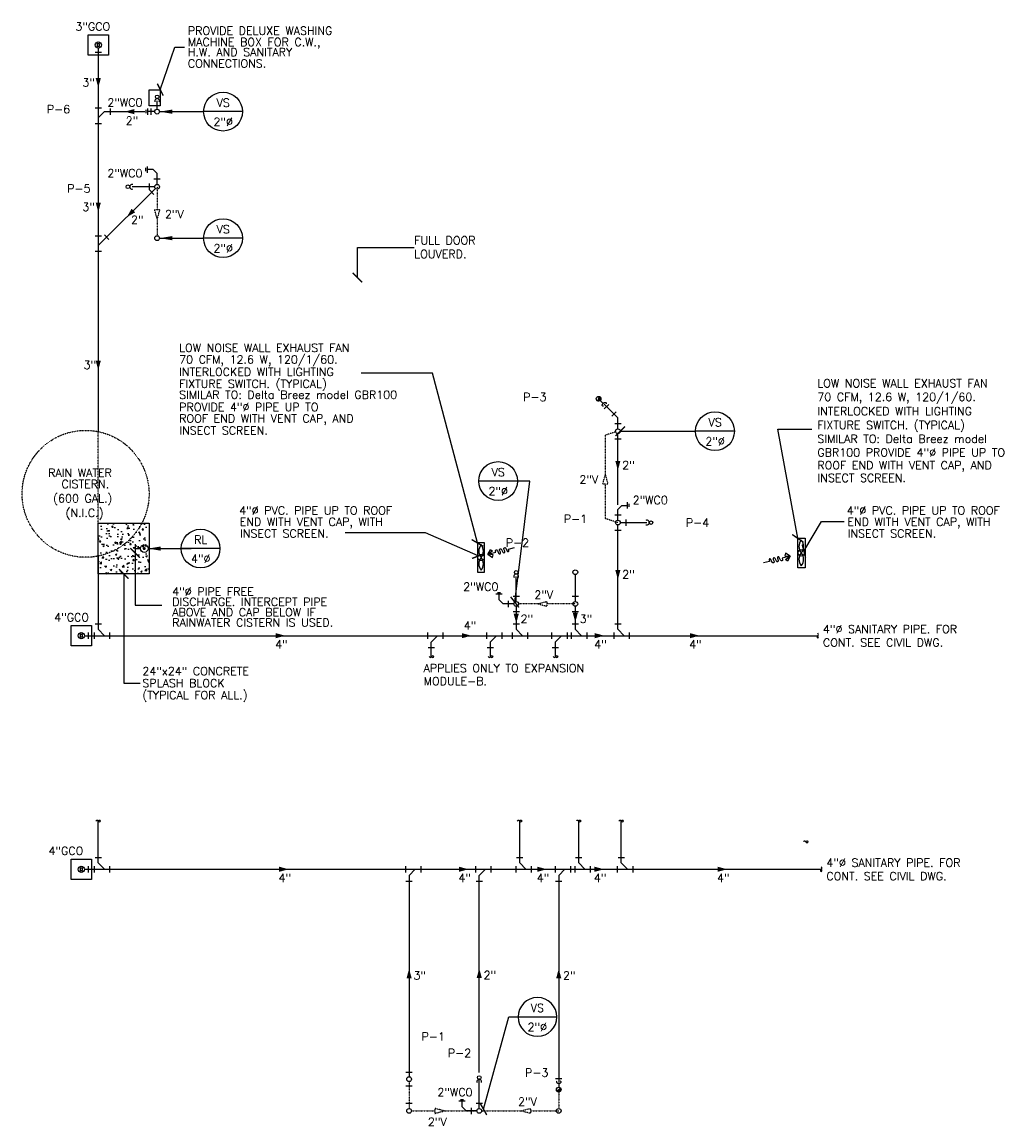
# Model space of a CAD drawing. Header units: inches. Extents: x -3803 to 26533, y -3756 to 2920.
# Tile 5 of 6: x 23303 to 23759, y 2252 to 2774. Entities that reach past the tile are written whole.
import ezdxf
from ezdxf.enums import TextEntityAlignment as Align

# ---------------------------------------------------------------- set-up
doc = ezdxf.new("R2010")
doc.units = ezdxf.units.IN
doc.header["$LTSCALE"] = 0.48
doc.header["$MEASUREMENT"] = 0
doc.linetypes.add('CENTER2', pattern=[1.125, 0.75, -0.125, 0.125, -0.125])
doc.linetypes.add('HIDDEN2', pattern=[0.1875, 0.125, -0.0625])
doc.layers.get('0').update_dxf_attribs({"linetype": 'CONTINUOUS'})
for name, color, linetype in [('AIR-FLOW', 8, 'CONTINUOUS'), ('ARNOTE', 4, 'CONTINUOUS'), ('EQUIP', 4, 'CONTINUOUS'), ('LA-MARCA', 7, 'CONTINUOUS'), ('M-PL-CWL', 5, 'CENTER2'), ('M-PL-FT', 3, 'CONTINUOUS'), ('M-PL-SL', 6, 'CONTINUOUS'), ('M-PL-TXT', 3, 'CONTINUOUS'), ('M-PL-VL', 2, 'HIDDEN2')]:
    doc.layers.add(name, color=color, linetype=linetype)
doc.styles.add('100', font='SIMPLEX')
doc.styles.add('80', font='simplex.shx', dxfattribs={"height": 7.68})
doc.styles.add('PLAIN', font='arial.ttf', dxfattribs={"width": 0.85})
doc.styles.add('SIMPLEX', font='SIMPLEX')
doc.styles.add('Style 1-4 inch', font='arial.ttf', dxfattribs={"height": 3.75})
doc.dimstyles.new('Dim ARCH 1-4 INCH', dxfattribs={"dimscale": 40, "dimtxt": 3.75, "dimasz": 0.09375, "dimexe": 0.09375, "dimexo": 0.03125, "dimgap": 0.023438, "dimtad": 1, "dimdec": 0, "dimzin": 3, "dimdsep": 46, "dimlunit": 4, "dimtxsty": 'Style 1-4 inch', "dimblk": 'ARCHTICK', "dimcen": 0.0625, "dimdle": 0.09375, "dimclrd": 225, "dimclre": 225, "dimclrt": 256, "dimadec": 0, "dimazin": 0, "dimtfac": 1, "dimtdec": 0, "dimtofl": 0, "dimtmove": 1, "dimatfit": 3, "dimfxl": 1, "dimtolj": 1, "dimtzin": 0, "dimlwd": -1, "dimlwe": -1, "dimarcsym": 1})
doc.dimstyles.new('Ma24', dxfattribs={"dimscale": 48, "dimtxt": 0.09375, "dimasz": 0.09375, "dimexe": 0.0625, "dimexo": 0.0625, "dimgap": 0.046875, "dimtad": 1, "dimdec": 0, "dimzin": 3, "dimdsep": 46, "dimlunit": 4, "dimtxsty": 'PLAIN', "dimblk": 'ARCHTICK', "dimcen": 0.0625, "dimdle": 0.0625, "dimclrd": 4, "dimclre": 4, "dimclrt": 2, "dimaunit": 1, "dimadec": 0, "dimazin": 0, "dimtfac": 1, "dimtdec": 0, "dimtix": 1, "dimtmove": 2, "dimatfit": 3, "dimldrblk": 'ARCHTICK', "dimfxl": 1, "dimfrac": 2, "dimtolj": 1, "dimtzin": 0, "dimarcsym": 0})

# ---------------------------------------------------------------- blocks, each defined once
blk = doc.blocks.new('*X6')
at = {"color": 0}
for p, q in [((1488.34, 1526.88), (1489.7, 1526.88)), ((1488.34, 1526.84), (1489.74, 1526.84)), ((1488.34, 1526.81), (1489.78, 1526.81)), ((1488.34, 1526.78), (1489.84, 1526.78)), ((1488.34, 1526.75), (1489.89, 1526.75)), ((1488.34, 1526.72), (1489.94, 1526.72)), ((1488.34, 1526.69), (1489.98, 1526.69)), ((1488.35, 1526.97), (1489.6, 1526.97)), ((1488.35, 1526.94), (1489.63, 1526.94)), ((1488.35, 1526.91), (1489.66, 1526.91)), ((1488.35, 1526.66), (1490.01, 1526.66)), ((1488.35, 1526.62), (1490.04, 1526.62)), ((1488.35, 1526.59), (1490.07, 1526.59)), ((1488.36, 1527.03), (1489.55, 1527.03)), ((1488.36, 1527), (1489.58, 1527)), ((1488.36, 1526.56), (1490.1, 1526.56)), ((1488.36, 1526.53), (1490.12, 1526.53)), ((1488.37, 1527.09), (1489.51, 1527.09)), ((1488.37, 1527.06), (1489.53, 1527.06)), ((1488.37, 1526.5), (1490.14, 1526.5)), ((1488.37, 1526.47), (1490.16, 1526.47)), ((1488.38, 1527.12), (1489.5, 1527.12)), ((1488.38, 1526.44), (1490.18, 1526.44)), ((1488.39, 1527.16), (1489.48, 1527.16)), ((1488.39, 1526.41), (1490.2, 1526.41)), ((1488.4, 1527.19), (1489.47, 1527.19)), ((1488.4, 1526.38), (1490.21, 1526.38)), ((1488.41, 1527.22), (1489.45, 1527.22)), ((1488.41, 1526.34), (1490.23, 1526.34)), ((1488.41, 1526.31), (1490.24, 1526.31)), ((1488.42, 1527.25), (1489.44, 1527.25)), ((1488.43, 1527.28), (1489.43, 1527.28)), ((1488.43, 1526.28), (1490.25, 1526.28)), ((1488.44, 1527.31), (1489.42, 1527.31)), ((1488.44, 1526.25), (1490.26, 1526.25)), ((1488.45, 1527.34), (1489.41, 1527.34)), ((1488.45, 1526.22), (1490.27, 1526.22)), ((1488.46, 1527.38), (1489.41, 1527.38)), ((1488.46, 1526.19), (1490.27, 1526.19)), ((1488.48, 1527.41), (1489.4, 1527.41)), ((1488.48, 1526.16), (1490.28, 1526.16)), ((1488.49, 1527.44), (1489.4, 1527.44)), ((1488.49, 1526.12), (1490.28, 1526.12)), ((1488.51, 1527.47), (1489.4, 1527.47)), ((1488.51, 1526.09), (1490.28, 1526.09)), ((1488.52, 1526.06), (1490.29, 1526.06)), ((1488.53, 1527.5), (1489.39, 1527.5)), ((1488.54, 1527.53), (1489.39, 1527.53)), ((1488.54, 1526.03), (1490.29, 1526.03)), ((1488.56, 1527.56), (1489.4, 1527.56)), ((1488.56, 1526), (1490.29, 1526)), ((1488.58, 1527.59), (1489.4, 1527.59)), ((1488.58, 1525.97), (1490.28, 1525.97)), ((1488.6, 1527.62), (1489.4, 1527.62)), ((1488.6, 1525.94), (1490.28, 1525.94)), ((1488.62, 1527.66), (1489.4, 1527.66)), ((1488.62, 1525.91), (1490.28, 1525.91)), ((1488.64, 1525.88), (1490.27, 1525.88)), ((1488.65, 1527.69), (1489.41, 1527.69)), ((1488.67, 1527.72), (1489.42, 1527.72)), ((1488.67, 1525.84), (1490.27, 1525.84)), ((1488.69, 1525.81), (1490.26, 1525.81)), ((1488.7, 1527.75), (1489.42, 1527.75)), ((1488.72, 1527.78), (1489.43, 1527.78)), ((1488.72, 1525.78), (1490.25, 1525.78)), ((1488.75, 1527.81), (1489.44, 1527.81)), ((1488.75, 1525.75), (1490.24, 1525.75)), ((1488.78, 1527.84), (1489.45, 1527.84)), ((1488.78, 1525.72), (1490.23, 1525.72)), ((1488.81, 1525.69), (1490.22, 1525.69)), ((1488.82, 1527.88), (1489.47, 1527.88)), ((1488.85, 1527.91), (1489.48, 1527.91)), ((1488.85, 1525.66), (1490.2, 1525.66)), ((1488.88, 1525.62), (1490.19, 1525.62)), ((1488.89, 1527.94), (1489.5, 1527.94)), ((1488.92, 1525.59), (1490.17, 1525.59)), ((1488.93, 1527.97), (1489.52, 1527.97)), ((1488.96, 1525.56), (1490.15, 1525.56)), ((1488.97, 1528), (1489.54, 1528)), ((1489.01, 1525.53), (1490.13, 1525.53)), ((1489.02, 1528.03), (1489.56, 1528.03)), ((1489.06, 1528.06), (1489.58, 1528.06)), ((1489.06, 1525.5), (1490.1, 1525.5)), ((1489.11, 1525.47), (1490.08, 1525.47)), ((1489.12, 1528.09), (1489.61, 1528.09)), ((1489.17, 1525.44), (1490.05, 1525.44)), ((1489.18, 1528.12), (1489.64, 1528.12)), ((1489.24, 1525.41), (1490.02, 1525.41)), ((1489.25, 1528.16), (1489.67, 1528.16)), ((1489.31, 1525.38), (1489.98, 1525.38)), ((1489.33, 1528.19), (1489.71, 1528.19)), ((1489.4, 1525.34), (1489.94, 1525.34)), ((1489.42, 1528.22), (1489.75, 1528.22)), ((1489.52, 1525.31), (1489.9, 1525.31)), ((1489.55, 1528.25), (1489.79, 1528.25)), ((1489.75, 1525.28), (1489.85, 1525.28))]:
    blk.add_line(p, q, dxfattribs=at)
blk = doc.blocks.new('_ArchTick')
at = {"color": 0, "linetype": 'ByBlock', "const_width": 0.15}
blk.add_lwpolyline([(-0.5, -0.5), (0.5, 0.5)], dxfattribs=at)
blk = doc.blocks.new('VS')
at = {"layer": 'LA-MARCA', "color": 3}
blk.add_line((0.191, 0), (-0.191, 0), dxfattribs=at)
at = {"layer": 'LA-MARCA', "color": 2}
blk.add_circle((0, 0), 0.191, dxfattribs=at)
at = {"layer": 'LA-MARCA', "color": 4, "style": 'SIMPLEX'}
for p in [(0.002, 0.081), (0.002, -0.077)]:
    blk.add_attdef('REFERENCE', text='', height=0.08, dxfattribs=at).set_placement(p, align=Align.MIDDLE)
blk = doc.blocks.new('*X26')
at = {"color": 0}
for p, q in [((1488.34, 1526.88), (1489.7, 1526.88)), ((1488.34, 1526.84), (1489.74, 1526.84)), ((1488.34, 1526.81), (1489.78, 1526.81)), ((1488.34, 1526.78), (1489.84, 1526.78)), ((1488.34, 1526.75), (1489.89, 1526.75)), ((1488.34, 1526.72), (1489.94, 1526.72)), ((1488.34, 1526.69), (1489.98, 1526.69)), ((1488.35, 1526.97), (1489.6, 1526.97)), ((1488.35, 1526.94), (1489.63, 1526.94)), ((1488.35, 1526.91), (1489.66, 1526.91)), ((1488.35, 1526.66), (1490.01, 1526.66)), ((1488.35, 1526.62), (1490.04, 1526.62)), ((1488.35, 1526.59), (1490.07, 1526.59)), ((1488.36, 1527.03), (1489.55, 1527.03)), ((1488.36, 1527), (1489.58, 1527)), ((1488.36, 1526.56), (1490.1, 1526.56)), ((1488.36, 1526.53), (1490.12, 1526.53)), ((1488.37, 1527.09), (1489.51, 1527.09)), ((1488.37, 1527.06), (1489.53, 1527.06)), ((1488.37, 1526.5), (1490.14, 1526.5)), ((1488.37, 1526.47), (1490.16, 1526.47)), ((1488.38, 1527.12), (1489.5, 1527.12)), ((1488.38, 1526.44), (1490.18, 1526.44)), ((1488.39, 1527.16), (1489.48, 1527.16)), ((1488.39, 1526.41), (1490.2, 1526.41)), ((1488.4, 1527.19), (1489.47, 1527.19)), ((1488.4, 1526.38), (1490.21, 1526.38)), ((1488.41, 1527.22), (1489.45, 1527.22)), ((1488.41, 1526.34), (1490.23, 1526.34)), ((1488.41, 1526.31), (1490.24, 1526.31)), ((1488.42, 1527.25), (1489.44, 1527.25)), ((1488.43, 1527.28), (1489.43, 1527.28)), ((1488.43, 1526.28), (1490.25, 1526.28)), ((1488.44, 1527.31), (1489.42, 1527.31)), ((1488.44, 1526.25), (1490.26, 1526.25)), ((1488.45, 1527.34), (1489.41, 1527.34)), ((1488.45, 1526.22), (1490.27, 1526.22)), ((1488.46, 1527.38), (1489.41, 1527.38)), ((1488.46, 1526.19), (1490.27, 1526.19)), ((1488.48, 1527.41), (1489.4, 1527.41)), ((1488.48, 1526.16), (1490.28, 1526.16)), ((1488.49, 1527.44), (1489.4, 1527.44)), ((1488.49, 1526.12), (1490.28, 1526.12)), ((1488.51, 1527.47), (1489.4, 1527.47)), ((1488.51, 1526.09), (1490.28, 1526.09)), ((1488.52, 1526.06), (1490.29, 1526.06)), ((1488.53, 1527.5), (1489.39, 1527.5)), ((1488.54, 1527.53), (1489.39, 1527.53)), ((1488.54, 1526.03), (1490.29, 1526.03)), ((1488.56, 1527.56), (1489.4, 1527.56)), ((1488.56, 1526), (1490.29, 1526)), ((1488.58, 1527.59), (1489.4, 1527.59)), ((1488.58, 1525.97), (1490.28, 1525.97)), ((1488.6, 1527.62), (1489.4, 1527.62)), ((1488.6, 1525.94), (1490.28, 1525.94)), ((1488.62, 1527.66), (1489.4, 1527.66)), ((1488.62, 1525.91), (1490.28, 1525.91)), ((1488.64, 1525.88), (1490.27, 1525.88)), ((1488.65, 1527.69), (1489.41, 1527.69)), ((1488.67, 1527.72), (1489.42, 1527.72)), ((1488.67, 1525.84), (1490.27, 1525.84)), ((1488.69, 1525.81), (1490.26, 1525.81)), ((1488.7, 1527.75), (1489.42, 1527.75)), ((1488.72, 1527.78), (1489.43, 1527.78)), ((1488.72, 1525.78), (1490.25, 1525.78)), ((1488.75, 1527.81), (1489.44, 1527.81)), ((1488.75, 1525.75), (1490.24, 1525.75)), ((1488.78, 1527.84), (1489.45, 1527.84)), ((1488.78, 1525.72), (1490.23, 1525.72)), ((1488.81, 1525.69), (1490.22, 1525.69)), ((1488.82, 1527.88), (1489.47, 1527.88)), ((1488.85, 1527.91), (1489.48, 1527.91)), ((1488.85, 1525.66), (1490.2, 1525.66)), ((1488.88, 1525.62), (1490.19, 1525.62)), ((1488.89, 1527.94), (1489.5, 1527.94)), ((1488.92, 1525.59), (1490.17, 1525.59)), ((1488.93, 1527.97), (1489.52, 1527.97)), ((1488.96, 1525.56), (1490.15, 1525.56)), ((1488.97, 1528), (1489.54, 1528)), ((1489.01, 1525.53), (1490.13, 1525.53)), ((1489.02, 1528.03), (1489.56, 1528.03)), ((1489.06, 1528.06), (1489.58, 1528.06)), ((1489.06, 1525.5), (1490.1, 1525.5)), ((1489.11, 1525.47), (1490.08, 1525.47)), ((1489.12, 1528.09), (1489.61, 1528.09)), ((1489.17, 1525.44), (1490.05, 1525.44)), ((1489.18, 1528.12), (1489.64, 1528.12)), ((1489.24, 1525.41), (1490.02, 1525.41)), ((1489.25, 1528.16), (1489.67, 1528.16)), ((1489.31, 1525.38), (1489.98, 1525.38)), ((1489.33, 1528.19), (1489.71, 1528.19)), ((1489.4, 1525.34), (1489.94, 1525.34)), ((1489.42, 1528.22), (1489.75, 1528.22)), ((1489.52, 1525.31), (1489.9, 1525.31)), ((1489.55, 1528.25), (1489.79, 1528.25)), ((1489.75, 1525.28), (1489.85, 1525.28))]:
    blk.add_line(p, q, dxfattribs=at)
blk = doc.blocks.new('A$C62CB7B83')
at = {"layer": 'AIR-FLOW', "color": 2}
for points in [[(-17.89, -0.06), (-15.24, 2.95), (-14.2, 1.34), (-17.89, -0.06)], [(-17.89, -0.06), (-15.22, -3.05), (-14.19, -1.44), (-17.89, -0.06)]]:
    blk.add_lwpolyline(points, dxfattribs=at)
blk.add_lwpolyline([(-17.89, -0.06), (-11.84, -0.04), (-11.99, 0.8, -1), (-10.44, 1.08), (-10.04, -1.15, 1), (-8.48, -0.87), (-8.78, 0.81, -1), (-7.23, 1.09), (-6.83, -1.13, 1), (-5.28, -0.86), (-5.58, 0.82, -1), (-4.02, 1.1), (-3.61, -1.18, 1), (-2.2, -0.93), (-2.37, -0.01), (2.37, 0.01)], format="xyb", dxfattribs=at)

msp = doc.modelspace()

# ---------------------------------------------------------------- hatches: boundary and pattern name
at = {"layer": 'M-PL-FT'}
h = msp.add_hatch(dxfattribs=at)
h.set_pattern_fill('AR-CONC', color=9)
h.set_pattern_definition([(50, (7887.788, 20568.492), (7.1726018, -0.6275213), [0.75, -8.25]), (355, (7887.788, 20568.492), (-1.3875133, 7.5219213), [0.6, -6.6]), (100.451444, (7888.386, 20568.4395), (5.7850885, 6.8944), [0.637402, -7.0114211]), (46.1842, (7887.788, 20570.492), (10.6724133, -1.6551928), [1.125, -12.375]), (96.635635, (7888.677, 20570.354), (9.3466195, 9.741186), [0.9561034, -10.5171376]), (351.184164, (7887.788, 20570.492), (9.3466195, 9.741186), [0.9, -9.9]), (21, (7888.788, 20569.992), (5.9690705, -4.0261889), [0.75, -8.25]), (326, (7888.788, 20569.992), (2.4331533, 7.2515005), [0.6, -6.6]), (71.451445, (7889.2854, 20569.656), (8.4022238, 3.2253115), [0.637402, -7.0114211]), (37.5, (7887.788, 20568.4918), (0.12159855, 3.32893854), [0, -6.52, 0, -6.7, 0, -6.625]), (7.5, (7887.788, 20568.492), (2.6306954, 3.9441171), [0, -3.82, 0, -6.37, 0, -2.525]), (327.5, (7885.558, 20568.4918), (5.33822436, -0.22554872), [0, -2.5, 0, -7.8, 0, -10.35]), (317.5, (7884.558, 20568.492), (5.8318617, 1.0010498), [0, -3.25, 0, -5.18, 0, -7.35])])
h.paths.add_polyline_path([(23338.55, 2537.27), (23362.55, 2537.27), (23362.55, 2513.27), (23338.55, 2513.27)])

# ---------------------------------------------------------------- linework, layer by layer
at = {"layer": 'EQUIP', "color": 4}
for points in [[(23672.52, 2530.11), (23672.52, 2516.24), (23669.05, 2516.24), (23669.05, 2530.11), (23672.52, 2530.11), (23672.52, 2530.11)], [(23517.72, 2527.93), (23517.72, 2514.07), (23521.05, 2514.07), (23521.05, 2527.93), (23517.72, 2527.93), (23517.72, 2527.93)]]:
    msp.add_lwpolyline(points, dxfattribs=at)
for centre, start, end in [((23523.1, 2524.09), 140.291, 219.709), ((23515.81, 2524.09), 320.291, 39.709), ((23674.37, 2526.27), 140.291, 219.709), ((23667.09, 2526.27), 320.291, 39.709), ((23523.1, 2518.04), 140.291, 219.709), ((23515.81, 2518.04), 320.291, 39.709), ((23674.37, 2520.21), 140.291, 219.709), ((23667.09, 2520.21), 320.291, 39.709)]:
    msp.add_arc(centre, 4.74, start, end, dxfattribs=at)
at = {"layer": 'M-PL-CWL'}
for centre, start, end in [((23672.29, 2386.36), 28.4906, 151.5094), ((23673.42, 2386.36), 28.4906, 151.5094), ((23673.42, 2386.97), 208.4906, 331.5094)]:
    msp.add_arc(centre, 0.64, start, end, dxfattribs=at)
at = {"layer": 'M-PL-FT'}
for p, q in [((23337.05, 2759.86), (23340.05, 2759.86)), ((23337.05, 2733.46), (23340.05, 2733.46)), ((23344.16, 2733.23), (23344.16, 2730.23)), ((23361.9, 2730.23), (23361.9, 2733.23)), ((23361.9, 2730.23), (23361.9, 2733.23)), ((23363.57, 2730.23), (23363.57, 2733.23)), ((23363.57, 2730.23), (23363.57, 2733.23)), ((23361.23, 2731.02), (23361.23, 2732.52)), ((23337.05, 2726.2), (23340.05, 2726.2)), ((23361.07, 2703.66), (23361.07, 2705.16)), ((23361.74, 2702.87), (23361.74, 2705.87)), ((23361.74, 2702.87), (23361.74, 2705.87)), ((23362.63, 2697.73), (23362.63, 2694.73)), ((23367.86, 2699.86), (23364.86, 2699.86)), ((23367.86, 2699.86), (23364.86, 2699.86)), ((23364.86, 2692.6), (23362.73, 2694.72)), ((23337.05, 2673.06), (23340.05, 2673.06)), ((23337.05, 2673.06), (23340.05, 2673.06)), ((23343.6, 2671.34), (23341.47, 2673.47)), ((23337.05, 2665.81), (23340.05, 2665.81)), ((23337.05, 2665.81), (23340.05, 2665.81)), ((23577.65, 2591.26), (23579.77, 2593.38)), ((23577.65, 2591.26), (23579.77, 2593.38)), ((23581.14, 2587.76), (23583.26, 2589.88)), ((23581.14, 2587.76), (23583.26, 2589.88)), ((23582.55, 2584.36), (23585.55, 2584.36)), ((23582.55, 2584.36), (23585.55, 2584.36)), ((23582.55, 2577.1), (23585.55, 2577.1)), ((23588.67, 2544.18), (23588.67, 2547.18)), ((23588.67, 2544.18), (23588.67, 2547.18)), ((23589.34, 2544.96), (23589.34, 2546.46)), ((23582.55, 2541.17), (23585.55, 2541.17)), ((23582.55, 2541.17), (23585.55, 2541.17)), ((23587.79, 2539.04), (23587.79, 2536.04)), ((23582.55, 2533.91), (23585.55, 2533.91)), ((23529.4, 2503.73), (23526.4, 2503.73)), ((23529.4, 2503.73), (23526.4, 2503.73)), ((23528.61, 2504.4), (23527.11, 2504.4)), ((23532.41, 2497.61), (23532.41, 2500.61)), ((23532.41, 2497.61), (23532.41, 2500.61)), ((23534.54, 2502.84), (23537.54, 2502.84)), ((23562.44, 2502.74), (23565.44, 2502.74)), ((23562.44, 2502.74), (23565.44, 2502.74)), ((23534.54, 2495.48), (23537.54, 2495.48)), ((23562.44, 2495.48), (23565.44, 2495.48)), ((23337.05, 2489.72), (23340.05, 2489.72)), ((23534.54, 2489.72), (23537.54, 2489.72)), ((23562.44, 2489.72), (23565.44, 2489.72)), ((23582.55, 2489.72), (23585.55, 2489.72)), ((23333.91, 2482.61), (23333.91, 2485.61)), ((23336.82, 2482.61), (23336.82, 2485.61)), ((23344.08, 2482.61), (23344.08, 2485.61)), ((23494.13, 2485.61), (23494.13, 2482.61)), ((23501.39, 2485.61), (23501.39, 2482.61)), ((23522.04, 2485.61), (23522.04, 2482.61)), ((23529.3, 2485.61), (23529.3, 2482.61)), ((23534.31, 2482.61), (23534.31, 2485.61)), ((23541.57, 2482.61), (23541.57, 2485.61)), ((23552.76, 2485.61), (23552.76, 2482.61)), ((23560.02, 2485.61), (23560.02, 2482.61)), ((23562.21, 2482.61), (23562.21, 2485.61)), ((23569.48, 2482.61), (23569.48, 2485.61)), ((23582.32, 2482.61), (23582.32, 2485.61)), ((23589.58, 2482.61), (23589.58, 2485.61)), ((23494.36, 2478.5), (23497.36, 2478.5)), ((23522.27, 2478.5), (23525.27, 2478.5)), ((23552.99, 2478.5), (23555.99, 2478.5)), ((23337.05, 2379.34), (23340.05, 2379.34)), ((23536.16, 2379.34), (23539.16, 2379.34)), ((23564.07, 2379.34), (23567.07, 2379.34)), ((23584.18, 2379.34), (23587.18, 2379.34)), ((23333.91, 2372.23), (23333.91, 2375.23)), ((23336.82, 2372.23), (23336.82, 2375.23)), ((23344.08, 2372.23), (23344.08, 2375.23)), ((23483.69, 2375.23), (23483.69, 2372.23)), ((23490.95, 2375.23), (23490.95, 2372.23)), ((23516.82, 2375.23), (23516.82, 2372.23)), ((23524.09, 2375.23), (23524.09, 2372.23)), ((23535.93, 2372.23), (23535.93, 2375.23)), ((23543.2, 2372.23), (23543.2, 2375.23)), ((23554.38, 2375.23), (23554.38, 2372.23)), ((23561.64, 2375.23), (23561.64, 2372.23)), ((23563.84, 2372.23), (23563.84, 2375.23)), ((23571.1, 2372.23), (23571.1, 2375.23)), ((23583.94, 2372.23), (23583.94, 2375.23)), ((23591.21, 2372.23), (23591.21, 2375.23)), ((23483.92, 2368.12), (23486.92, 2368.12)), ((23517.06, 2368.12), (23520.06, 2368.12)), ((23554.61, 2368.12), (23557.61, 2368.12)), ((23483.92, 2277.92), (23486.92, 2277.92)), ((23483.92, 2277.92), (23486.92, 2277.92)), ((23554.61, 2274.84), (23557.61, 2274.84)), ((23554.61, 2274.84), (23557.61, 2274.84)), ((23483.92, 2271.33), (23486.92, 2271.33)), ((23483.92, 2271.33), (23486.92, 2271.33)), ((23511.91, 2264.16), (23508.91, 2264.16)), ((23511.91, 2264.16), (23508.91, 2264.16)), ((23511.13, 2264.83), (23509.63, 2264.83)), ((23483.92, 2263.17), (23486.92, 2263.17)), ((23483.92, 2263.17), (23486.92, 2263.17)), ((23514.92, 2258.04), (23514.92, 2261.04)), ((23514.92, 2258.04), (23514.92, 2261.04)), ((23517.06, 2263.28), (23520.06, 2263.28))]:
    msp.add_line(p, q, dxfattribs=at)
at = {"layer": 'M-PL-FT', "color": 9, "linetype": 'HIDDEN2'}
msp.add_line((23338.55, 2521.73), (23338.55, 2580.52), dxfattribs=at)
at = {"layer": 'M-PL-FT'}
for points in [[(23343.35, 2758.43), (23333.75, 2758.43), (23333.75, 2768.03), (23343.35, 2768.03)], [(23362.55, 2742.11), (23367.86, 2742.11), (23367.86, 2734.48), (23362.55, 2734.48)], [(23335.34, 2488.91), (23335.34, 2479.31), (23325.74, 2479.31), (23325.74, 2488.91)], [(23335.34, 2378.53), (23335.34, 2368.93), (23325.74, 2368.93), (23325.74, 2378.53)]]:
    msp.add_lwpolyline(points, close=True, dxfattribs=at)
at = {"layer": 'M-PL-FT', "color": 1}
for points in [[(23339.14, 2763.82), (23337.96, 2763.82), (23337.96, 2762.64), (23339.14, 2762.64)], [(23329.95, 2484.7), (23329.95, 2483.52), (23331.13, 2483.52), (23331.13, 2484.7)], [(23329.95, 2374.32), (23329.95, 2373.14), (23331.13, 2373.14), (23331.13, 2374.32)]]:
    msp.add_lwpolyline(points, close=True, dxfattribs=at)
at = {"layer": 'M-PL-FT'}
for points in [[(23577.29, 2592.55, -0.092128), (23576.99, 2592.54, -0.160064), (23576.78, 2592.65, -0.160064), (23576.68, 2592.86, -0.106314), (23576.7, 2593.2, -0.070973), (23576.85, 2593.54, -0.057274), (23577.13, 2593.89, -0.057274), (23577.49, 2594.18, -0.070973), (23577.83, 2594.32, -0.106314), (23578.17, 2594.34, -0.160064), (23578.38, 2594.24, -0.160064), (23578.48, 2594.03, -0.092128), (23578.47, 2593.74)], [(23555.28, 2273.66, 0.092128), (23555.06, 2273.46, 0.160064), (23554.99, 2273.24, 0.160064), (23555.06, 2273.02, 0.106314), (23555.32, 2272.79, 0.070973), (23555.66, 2272.66, 0.057274), (23556.11, 2272.61, 0.057274), (23556.56, 2272.66, 0.070973), (23556.91, 2272.79, 0.106314), (23557.16, 2273.02, 0.160064), (23557.24, 2273.24, 0.160064), (23557.16, 2273.46, 0.092128), (23556.95, 2273.66)]]:
    msp.add_lwpolyline(points, format="xyb", dxfattribs=at)
at = {"layer": 'M-PL-FT', "color": 9}
msp.add_lwpolyline([(23338.55, 2537.27), (23362.55, 2537.27), (23362.55, 2513.27), (23338.55, 2513.27)], close=True, dxfattribs=at)
at = {"layer": 'M-PL-FT'}
for centre, radius in [((23338.55, 2763.23), 1.5), ((23366.36, 2738.74), 0.844), ((23366.36, 2738.74), 0.844), ((23352.55, 2696.23), 0.844), ((23352.55, 2696.23), 0.844), ((23599.68, 2537.54), 0.844), ((23599.68, 2537.54), 0.844), ((23536.04, 2514.03), 0.844), ((23536.04, 2514.03), 0.844), ((23330.54, 2484.11), 1.5), ((23330.54, 2373.73), 1.5), ((23518.56, 2275.34), 0.844), ((23518.56, 2275.34), 0.844)]:
    msp.add_circle(centre, radius, dxfattribs=at)
at = {"layer": 'M-PL-FT', "linetype": 'Continuous'}
for centre in [(23366.36, 2731.73), (23366.36, 2696.23), (23366.36, 2671.94), (23574.95, 2596.08), (23584.05, 2580.73), (23584.05, 2537.54), (23563.94, 2514.11), (23536.04, 2499.11), (23563.94, 2499.11), (23485.42, 2274.54), (23556.11, 2269.59), (23485.42, 2259.54), (23518.56, 2259.54), (23556.11, 2259.54)]:
    msp.add_circle(centre, 1.12, dxfattribs=at)
at = {"layer": 'M-PL-FT', "color": 9, "linetype": 'HIDDEN2'}
msp.add_circle((23332.55, 2551.13), 30, dxfattribs=at)
at = {"layer": 'M-PL-FT', "color": 6, "linetype": 'Continuous'}
for centre in [(23670.73, 2523.24), (23519.45, 2521.07)]:
    msp.add_circle(centre, 1.5, dxfattribs=at)
at = {"layer": 'M-PL-FT'}
for centre, radius, start, end in [((23366.36, 2736.77), 1.12, 337.8741, 202.1259), ((23354.52, 2696.23), 1.12, 67.8741, 292.1259), ((23574.34, 2595.89), 0.64, 253.4906, 16.5094), ((23575.56, 2596.26), 0.64, 73.4906, 196.5094), ((23597.72, 2537.54), 1.12, 247.8741, 112.1259), ((23536.04, 2512.06), 1.12, 337.8741, 202.1259), ((23518.56, 2273.37), 1.12, 337.8741, 202.1259), ((23555.55, 2269.9), 0.64, 208.4906, 331.5094), ((23556.67, 2269.29), 0.64, 28.4906, 151.5094)]:
    msp.add_arc(centre, radius, start, end, dxfattribs=at)
at = {"layer": 'M-PL-SL'}
for p, q in [((23338.55, 2761.73), (23338.55, 2580.52)), ((23366.36, 2732.86), (23366.36, 2736.77)), ((23341.55, 2731.73), (23338.55, 2728.81)), ((23341.55, 2731.73), (23360.52, 2731.73)), ((23365.24, 2731.73), (23361.9, 2731.73)), ((23364.41, 2704.37), (23361.74, 2704.37)), ((23364.41, 2704.37), (23366.36, 2702.48)), ((23366.36, 2697.36), (23366.36, 2702.48)), ((23338.55, 2668.42), (23365.57, 2695.44)), ((23365.24, 2696.23), (23354.52, 2696.23)), ((23575.75, 2595.28), (23577.13, 2593.89)), ((23577.58, 2593.44), (23584.05, 2586.97)), ((23584.05, 2581.86), (23584.05, 2586.97)), ((23584.05, 2545.97), (23584.05, 2579.61)), ((23586, 2545.68), (23584.05, 2543.78)), ((23586, 2545.68), (23588.67, 2545.68)), ((23584.05, 2538.66), (23584.05, 2543.78)), ((23584.05, 2487.11), (23584.05, 2536.41)), ((23585.18, 2537.54), (23597.72, 2537.54)), ((23338.55, 2521.73), (23338.55, 2487.11)), ((23536.04, 2500.23), (23536.04, 2512.06)), ((23563.94, 2512.98), (23563.94, 2500.23)), ((23527.9, 2501.06), (23527.9, 2503.73)), ((23527.9, 2501.06), (23529.8, 2499.11)), ((23534.91, 2499.11), (23529.8, 2499.11)), ((23536.04, 2497.98), (23536.04, 2487.11)), ((23563.94, 2497.98), (23563.94, 2487.11)), ((23332.04, 2484.11), (23678.49, 2484.11)), ((23338.55, 2487.11), (23341.47, 2484.11)), ((23495.86, 2481.11), (23498.78, 2484.11)), ((23523.77, 2481.11), (23526.69, 2484.11)), ((23536.04, 2487.11), (23538.96, 2484.11)), ((23554.49, 2481.11), (23557.41, 2484.11)), ((23563.94, 2487.11), (23566.87, 2484.11)), ((23584.05, 2487.11), (23586.97, 2484.11)), ((23495.86, 2473.99), (23495.86, 2481.11)), ((23523.77, 2481.11), (23523.77, 2473.99)), ((23554.49, 2481.11), (23554.49, 2473.99)), ((23338.55, 2376.73), (23338.55, 2396.53)), ((23537.66, 2376.73), (23537.66, 2396.53)), ((23565.57, 2376.73), (23565.57, 2396.53)), ((23585.68, 2376.73), (23585.68, 2396.53)), ((23332.04, 2373.73), (23680.11, 2373.73)), ((23338.55, 2376.73), (23341.47, 2373.73)), ((23485.42, 2370.73), (23488.34, 2373.73)), ((23518.56, 2370.73), (23521.48, 2373.73)), ((23537.66, 2376.73), (23540.59, 2373.73)), ((23556.11, 2370.73), (23559.03, 2373.73)), ((23565.57, 2376.73), (23568.49, 2373.73)), ((23585.68, 2376.73), (23588.6, 2373.73)), ((23485.42, 2370.73), (23485.42, 2275.67)), ((23518.56, 2277.68), (23518.56, 2370.73)), ((23556.11, 2370.73), (23556.11, 2273.14)), ((23518.56, 2260.67), (23518.56, 2274.49)), ((23556.11, 2272.61), (23556.11, 2270.72)), ((23510.41, 2261.49), (23510.41, 2264.16)), ((23510.41, 2261.49), (23512.31, 2259.54)), ((23517.43, 2259.54), (23512.31, 2259.54))]:
    msp.add_line(p, q, dxfattribs=at)
at = {"layer": 'M-PL-SL', "color": 3}
msp.add_line((23355.92, 2527.31), (23355.92, 2523.23), dxfattribs=at)
at = {"layer": 'M-PL-SL', "color": 4}
msp.add_line((23355.92, 2525.27), (23358.47, 2525.27), dxfattribs=at)
msp.add_lwpolyline([(23359.92, 2525.27, 0.703, 0.703, 1), (23360.62, 2525.27, 0.703, 0.703, 1)], format="xyseb", close=True, dxfattribs=at)
msp.add_circle((23360.27, 2525.27), 1.8, dxfattribs=at)
at = {"layer": 'M-PL-SL'}
for centre, start, end in [((23678.79, 2483.54), 118.4906, 241.5094), ((23678.18, 2484.67), 298.4906, 61.5094), ((23678.18, 2483.54), 298.4906, 61.5094), ((23495.47, 2474.5), 208.4906, 331.5094), ((23496.6, 2473.89), 28.4906, 151.5094), ((23496.6, 2474.5), 208.4906, 331.5094), ((23523.38, 2474.5), 208.4906, 331.5094), ((23524.5, 2473.89), 28.4906, 151.5094), ((23524.5, 2474.5), 208.4906, 331.5094), ((23554.1, 2474.5), 208.4906, 331.5094), ((23555.22, 2473.89), 28.4906, 151.5094), ((23555.22, 2474.5), 208.4906, 331.5094), ((23337.98, 2396.21), 28.4906, 151.5094), ((23339.1, 2396.21), 28.4906, 151.5094), ((23339.1, 2396.82), 208.4906, 331.5094), ((23537.09, 2396.21), 28.4906, 151.5094), ((23538.22, 2396.21), 28.4906, 151.5094), ((23538.22, 2396.82), 208.4906, 331.5094), ((23565, 2396.21), 28.4906, 151.5094), ((23566.12, 2396.21), 28.4906, 151.5094), ((23566.12, 2396.82), 208.4906, 331.5094), ((23585.1, 2396.21), 28.4906, 151.5094), ((23586.23, 2396.21), 28.4906, 151.5094), ((23586.23, 2396.82), 208.4906, 331.5094), ((23680.42, 2373.17), 118.4906, 241.5094), ((23679.81, 2374.29), 298.4906, 61.5094), ((23679.81, 2373.17), 298.4906, 61.5094)]:
    msp.add_arc(centre, 0.64, start, end, dxfattribs=at)
for points in [[(23338.55, 2743.07), (23337.34, 2747.57), (23339.76, 2747.57)], [(23351.03, 2731.73), (23355.53, 2732.94), (23355.53, 2730.53)], [(23338.55, 2684.23), (23337.34, 2688.73), (23339.76, 2688.73)], [(23351.98, 2681.85), (23354.31, 2685.88), (23356.01, 2684.18)], [(23338.55, 2609.58), (23337.34, 2614.08), (23339.76, 2614.08)], [(23584.05, 2562.22), (23582.84, 2566.72), (23585.26, 2566.72)], [(23584.05, 2510.63), (23582.84, 2515.13), (23585.26, 2515.13)], [(23536.04, 2489.97), (23534.83, 2494.47), (23537.25, 2494.47)], [(23563.94, 2490.43), (23562.74, 2494.93), (23565.15, 2494.93)], [(23426.87, 2484.11), (23422.37, 2482.9), (23422.37, 2485.31)], [(23514.84, 2484.11), (23510.34, 2482.9), (23510.34, 2485.31)], [(23577.64, 2484.11), (23573.14, 2482.9), (23573.14, 2485.31)], [(23622.6, 2484.11), (23618.1, 2482.9), (23618.1, 2485.31)], [(23428.5, 2373.73), (23424, 2372.52), (23424, 2374.94)], [(23513.47, 2373.73), (23508.97, 2372.52), (23508.97, 2374.94)], [(23550.49, 2373.73), (23545.99, 2372.52), (23545.99, 2374.94)], [(23577.5, 2373.73), (23573, 2372.52), (23573, 2374.94)], [(23635.66, 2373.73), (23631.16, 2372.52), (23631.16, 2374.94)], [(23485.42, 2326.73), (23484.21, 2322.23), (23486.62, 2322.23)], [(23518.56, 2326.91), (23517.35, 2322.41), (23519.76, 2322.41)], [(23556.11, 2326.73), (23554.91, 2322.23), (23557.32, 2322.23)]]:
    msp.add_solid(points, dxfattribs=at)
at = {"layer": 'M-PL-VL'}
for p, q in [((23366.36, 2696.23), (23366.36, 2685.51)), ((23366.36, 2681.01), (23366.36, 2673.07)), ((23582.98, 2580.39), (23578.1, 2578.83)), ((23578.1, 2578.83), (23578.1, 2560.15)), ((23578.1, 2555.65), (23578.1, 2539.44)), ((23584.05, 2537.54), (23578.1, 2539.44)), ((23485.42, 2273.42), (23485.42, 2260.67)), ((23556.11, 2268.47), (23556.11, 2260.67)), ((23486.54, 2259.54), (23497.57, 2259.54)), ((23502.07, 2259.54), (23517.25, 2259.54)), ((23519.68, 2259.54), (23538.35, 2259.54)), ((23542.85, 2259.54), (23556.11, 2259.54))]:
    msp.add_line(p, q, dxfattribs=at)
for points in [[(23366.36, 2681.01), (23365.16, 2685.51), (23367.57, 2685.51), (23366.36, 2681.01)], [(23578.1, 2560.15), (23579.31, 2555.65), (23576.89, 2555.65), (23578.1, 2560.15)], [(23546.02, 2499.11), (23537.16, 2499.11)], [(23546.02, 2499.11), (23550.52, 2500.31), (23550.52, 2497.9), (23546.02, 2499.11)], [(23563.94, 2499.11), (23550.52, 2499.11)], [(23502.07, 2259.54), (23497.57, 2260.75), (23497.57, 2258.34), (23502.07, 2259.54)], [(23538.35, 2259.54), (23542.85, 2260.75), (23542.85, 2258.34), (23538.35, 2259.54)]]:
    msp.add_lwpolyline(points, dxfattribs=at)

# ---------------------------------------------------------------- block references
at = {"xscale": 0.6407743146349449, "yscale": 0.6407743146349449, "zscale": 0.6407743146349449}
for p, rotation in [((23533.79, 2525.34, -86.02), 13.86801010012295), ((23654.27, 2518.83, -86.02), 193.8680101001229)]:
    msp.add_blockref('A$C62CB7B83', p, dxfattribs=dict(at, rotation=rotation))
at = {"layer": 'ARNOTE'}
ref = msp.add_blockref('VS', (23397.49, 2731.73), dxfattribs=dict(at, xscale=48, yscale=48, zscale=48))
ref.add_attrib('REFERENCE', 'VS', dxfattribs={"layer": 'LA-MARCA', "color": 4, "height": 3.84, "style": 'SIMPLEX'}).set_placement((23397.58, 2735.95), align=Align.MIDDLE)
ref.add_attrib('REFERENCE', '2"%%C', dxfattribs={"layer": 'LA-MARCA', "color": 4, "height": 3.84, "style": 'SIMPLEX'}).set_placement((23397.58, 2726.95), align=Align.MIDDLE)
ref = msp.add_blockref('VS', (23397.49, 2671.94), dxfattribs=dict(at, xscale=48, yscale=48, zscale=48))
ref.add_attrib('REFERENCE', 'VS', dxfattribs={"layer": 'LA-MARCA', "color": 4, "height": 3.84, "style": 'SIMPLEX'}).set_placement((23397.58, 2676.16), align=Align.MIDDLE)
ref.add_attrib('REFERENCE', '2"%%C', dxfattribs={"layer": 'LA-MARCA', "color": 4, "height": 3.84, "style": 'SIMPLEX'}).set_placement((23397.58, 2667.16), align=Align.MIDDLE)
ref = msp.add_blockref('VS', (23629.93, 2580.73), dxfattribs=dict(at, xscale=48, yscale=48, zscale=48))
ref.add_attrib('REFERENCE', 'VS', dxfattribs={"layer": 'LA-MARCA', "color": 4, "height": 3.84, "style": 'SIMPLEX'}).set_placement((23630.01, 2584.95), align=Align.MIDDLE)
ref.add_attrib('REFERENCE', '2"%%C', dxfattribs={"layer": 'LA-MARCA', "color": 4, "height": 3.84, "style": 'SIMPLEX'}).set_placement((23630.01, 2575.95), align=Align.MIDDLE)
ref = msp.add_blockref('VS', (23527.46, 2557.19), dxfattribs=dict(at, xscale=48, yscale=48, zscale=48))
ref.add_attrib('REFERENCE', 'VS', dxfattribs={"layer": 'LA-MARCA', "color": 4, "height": 3.84, "style": 'SIMPLEX'}).set_placement((23527.54, 2561.41), align=Align.MIDDLE)
ref.add_attrib('REFERENCE', '2"%%C', dxfattribs={"layer": 'LA-MARCA', "color": 4, "height": 3.84, "style": 'SIMPLEX'}).set_placement((23527.54, 2552.41), align=Align.MIDDLE)
ref = msp.add_blockref('VS', (23386.88, 2525.27), dxfattribs=dict(at, xscale=48, yscale=48, zscale=48))
ref.add_attrib('REFERENCE', 'RL', dxfattribs={"layer": 'LA-MARCA', "color": 4, "height": 3.84, "style": 'SIMPLEX'}).set_placement((23386.96, 2529.49), align=Align.MIDDLE)
ref.add_attrib('REFERENCE', '4"%%C', dxfattribs={"layer": 'LA-MARCA', "color": 4, "height": 3.84, "style": 'SIMPLEX'}).set_placement((23386.96, 2520.49), align=Align.MIDDLE)
ref = msp.add_blockref('VS', (23546.07, 2303.96), dxfattribs=dict(at, xscale=-48, yscale=48, zscale=48))
ref.add_attrib('REFERENCE', 'VS', dxfattribs={"layer": 'LA-MARCA', "color": 4, "height": 3.84, "style": 'SIMPLEX'}).set_placement((23545.99, 2308.18), align=Align.MIDDLE)
ref.add_attrib('REFERENCE', '2"%%C', dxfattribs={"layer": 'LA-MARCA', "color": 4, "height": 3.84, "style": 'SIMPLEX'}).set_placement((23545.99, 2299.18), align=Align.MIDDLE)
at = {"layer": 'M-PL-FT', "color": 8, "xscale": 0.7499999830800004, "yscale": 0.7499999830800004, "zscale": 0.7499999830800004}
for name, p, rotation in [('*X6', (25174.75, 2615.66), 134.9999999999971), ('*X26', (24701.2, 1152.2), 89.99999999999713)]:
    msp.add_blockref(name, p, dxfattribs=dict(at, rotation=rotation))

# ---------------------------------------------------------------- texts
at = {"layer": 'M-PL-TXT'}
for s, style, p in [('3"GCO', '80', (23327.75, 2770.02)), ('PROVIDE DELUXE WASHING', '80', (23380.86, 2768.07)), ('MACHINE BOX FOR C.W.,', '80', (23380.86, 2762.71)), ('H.W. AND SANITARY ', '80', (23380.86, 2757.96)), ('CONNECTIONS.', '80', (23380.86, 2752.54)), ('3"', '80', (23331.01, 2743.59)), ('P-6', '80', (23314.22, 2730.95)), ('2"WC0', '80', (23342.82, 2734.13)), ('2"', '80', (23351.49, 2725.55)), ('2"WC0', '80', (23342.82, 2700.73)), ('P-5', '80', (23323.88, 2693.49)), ('3"', '80', (23331.01, 2684.76)), ('2"', '80', (23354.03, 2678.71)), ('2"V', '80', (23370.06, 2681.35)), ('FULL DOOR', '100', (23487.84, 2668.99)), ('LOUVERD.', '100', (23487.84, 2662.54)), ('LOW NOISE WALL EXHAUST FAN', '100', (23376.75, 2618.2)), ('3"', '80', (23331.6, 2610.11)), ('70 CFM, 12.6 W, 120/1/60. ', '100', (23376.75, 2612.7)), ('INTERLOCKED WITH LIGHTING', '100', (23376.75, 2606.83)), ('FIXTURE SWITCH. (TYPICAL)', '100', (23376.75, 2601.2)), ('LOW NOISE WALL EXHAUST FAN', '100', (23678.29, 2601.44)), ('SIMILAR TO: Delta Breez model GBR100', '100', (23376.75, 2596.03)), ('P-3', '80', (23539.28, 2594.96)), ('70 CFM, 12.6 W, 120/1/60. ', '100', (23678.29, 2594.98)), ('PROVIDE 4"%%C PIPE UP TO', '100', (23376.75, 2590.22)), ('ROOF END WITH VENT CAP, AND', '100', (23376.75, 2584.84)), ('INTERLOCKED WITH LIGHTING', '100', (23678.29, 2588.26)), ('INSECT SCREEN.', '100', (23376.83, 2579.12)), ('FIXTURE SWITCH. (TYPICAL)', '100', (23678.29, 2581.73)), ('SIMILAR TO: Delta Breez model', '100', (23678.29, 2575.19)), ('GBR100 PROVIDE 4"%%C PIPE UP TO', '100', (23678.29, 2568.74)), ('2"', '80', (23586.1, 2562.74)), ('ROOF END WITH VENT CAP, AND', '100', (23678.29, 2562.72)), ('2"V', '80', (23565.89, 2555.95)), ('INSECT SCREEN.', '100', (23678.37, 2556.72)), ('2"WC0', '80', (23591.04, 2546.29)), ('4"%%C PVC. PIPE UP TO ROOF', '80', (23405.11, 2541.36)), ('P-1', '80', (23558.51, 2537.37)), ('4"%%C PVC. PIPE UP TO ROOF', '80', (23692.22, 2541.36)), ('END WITH VENT CAP, WITH', '80', (23405.39, 2536)), ('P-4', '80', (23616.18, 2535.6)), ('END WITH VENT CAP, WITH', '80', (23692.5, 2536)), ('INSECT SCREEN.', '80', (23405.5, 2530.44)), ('P-2', '80', (23531.08, 2526.13)), ('INSECT SCREEN.', '80', (23692.61, 2530.44)), ('2"', '80', (23586.1, 2511.15)), ('2"WC0', '80', (23510.99, 2505.32)), ('4"%%C PIPE FREE', '80', (23373.49, 2503.04)), ('2"V', '80', (23544.58, 2501.55)), ('DISCHARGE. INTERCEPT PIPE', '80', (23373.49, 2498.15)), ('4"GCO', '80', (23317.73, 2490.86)), ('ABOVE AND CAP BELOW IF', '80', (23373.49, 2493.26)), ('2"', '80', (23538.09, 2490.11)), ('3"', '80', (23566, 2490.11)), ('RAINWATER CISTERN IS USED.', '80', (23373.49, 2488.38)), ('4"', '80', (23511.23, 2487.04)), ('4"%%C SANITARY PIPE. FOR', '80', (23680.95, 2485.3)), ('4"', '80', (23422.12, 2478.08)), ('4"', '80', (23572.91, 2478.08)), ('4"', '80', (23617.73, 2478.08)), ('CONT. SEE CIVIL DWG.', '80', (23680.95, 2478.92)), ('24"x24" CONCRETE', '80', (23359.4, 2465.45, -0.65)), ('APPLIES ONLY TO EXPANSION', '80', (23492.27, 2466.86)), ('SPLASH BLOCK', '80', (23359.4, 2459.75, -0.65)), ('MODULE-B. ', '80', (23492.27, 2460.72)), ('(TYPICAL FOR ALL.)', '80', (23359.4, 2454.12, -0.65)), ('4"GCO', '80', (23315.04, 2380.49)), ('4"%%C SANITARY PIPE. FOR', '80', (23682.58, 2374.92)), ('4"', '80', (23423.75, 2367.71)), ('4"', '80', (23508.72, 2367.71)), ('4"', '80', (23545.74, 2367.71)), ('4"', '80', (23572.74, 2367.71)), ('4"', '80', (23630.9, 2367.71)), ('CONT. SEE CIVIL DWG.', '80', (23682.58, 2368.54)), ('3"', '80', (23487.47, 2321.63)), ('2"', '80', (23520.61, 2321.82)), ('2"', '80', (23558.16, 2321.63)), ('P-1', '80', (23491.31, 2292.76)), ('P-2', '80', (23503.72, 2284.98)), ('P-3', '80', (23540.2, 2275.7)), ('2"WC0', '80', (23498.78, 2266.47)), ('2"V', '80', (23536.91, 2261.99)), ('2"V', '80', (23494.29, 2252.45))]:
    msp.add_text(s, height=3.84, dxfattribs=dict(at, style=style)).set_placement(p)
at = {"layer": 'M-PL-TXT', "color": 9, "style": '80'}
for s, p in [('RAIN WATER', (23314.87, 2559.14)), ('CISTERN.', (23321.17, 2553.85)), ('(600 GAL.)', (23317.24, 2547.06)), ('(N.I.C.)', (23323.1, 2540.2))]:
    msp.add_text(s, height=3.84, dxfattribs=at).set_placement(p)

# ---------------------------------------------------------------- leaders
at = {"layer": 'M-PL-TXT'}
for points, dimstyle, override in [([(23367.86, 2742.11), (23374.8, 2762.21), (23379.36, 2762.21)], 'Ma24', {"dimtad": 0, "dimclrd": 256, "dimfxl": 3}), ([(23367.49, 2731.73), (23388.31, 2731.73)], 'Dim ARCH 1-4 INCH', {"dimscale": 1, "dimasz": 6, "dimtad": 0, "dimclrd": 256}), ([(23367.49, 2671.94), (23388.31, 2671.94)], 'Dim ARCH 1-4 INCH', {"dimscale": 1, "dimasz": 6, "dimtad": 0, "dimclrd": 256}), ([(23460.98, 2653.33), (23460.98, 2667.61), (23487.84, 2667.61)], 'Ma24', {"dimtad": 0, "dimclrd": 256, "dimfxl": 3}), ([(23517.72, 2527.93), (23496.4, 2608.21), (23462.71, 2608.21)], 'Ma24', {"dimtad": 0, "dimclrd": 256, "dimfxl": 3}), ([(23585.18, 2580.73), (23620.74, 2580.73)], 'Ma24', {"dimtad": 0, "dimclrd": 256, "dimfxl": 3}), ([(23669.05, 2530.11), (23659.58, 2581.73), (23675.67, 2581.73)], 'Ma24', {"dimtad": 0, "dimclrd": 256, "dimfxl": 3}), ([(23535.33, 2499.98), (23542.51, 2557.19), (23536.65, 2557.19)], 'Ma24', {"dimtad": 0, "dimclrd": 256, "dimfxl": 3}), ([(23671.94, 2524.12), (23680.25, 2538.11), (23691.03, 2538.11)], 'Ma24', {"dimtad": 0, "dimclrd": 256, "dimfxl": 3}), ([(23518.12, 2521.76), (23493.13, 2532.74), (23455.28, 2532.74)], 'Ma24', {"dimtad": 0, "dimclrd": 256, "dimfxl": 3}), ([(23362.06, 2525.27), (23382.42, 2525.27)], 'Dim ARCH 1-4 INCH', {"dimscale": 1, "dimasz": 6, "dimtad": 0, "dimclrd": 256}), ([(23355.92, 2523.23), (23355.92, 2498.53), (23368.59, 2498.53)], 'Ma24', {"dimtad": 0, "dimclrd": 256, "dimfxl": 3}), ([(23350.55, 2513.27), (23350.55, 2461.62), (23358.31, 2461.62)], 'Ma24', {"dimtad": 0, "dimclrd": 256, "dimfxl": 3}), ([(23520.53, 2260.42), (23532.57, 2303.96), (23536.89, 2303.96)], 'Ma24', {"dimtad": 0, "dimclrd": 256, "dimfxl": 3})]:
    msp.add_leader(points, dimstyle=dimstyle, override=override, dxfattribs=at)

doc.saveas('drawing.dxf')
